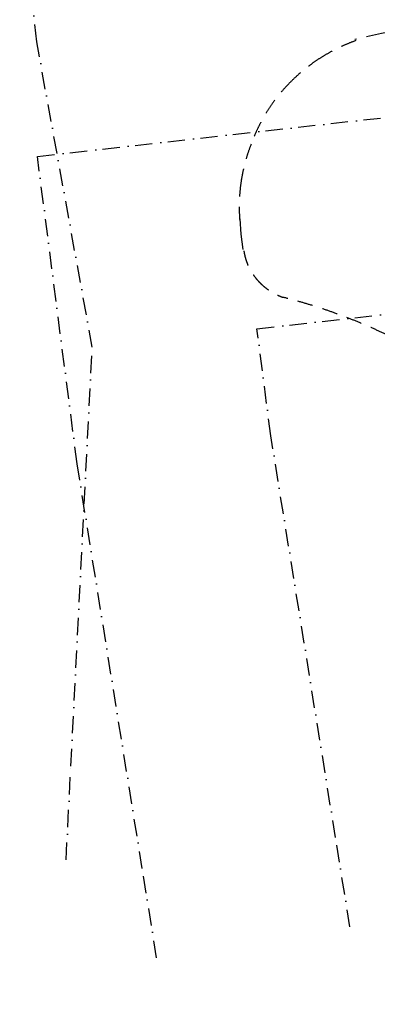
# Model space of a CAD drawing. Header units: millimetres. Extents: x -5000 to 341424, y -9235 to 550260.
# Tile 3 of 256: x 263802 to 271109, y 342870 to 363003. Entities that reach past the tile are written whole.
import ezdxf

# ---------------------------------------------------------------- set-up
doc = ezdxf.new("R2010")
doc.units = ezdxf.units.MM
doc.header["$LTSCALE"] = 0.5
doc.header["$MEASUREMENT"] = 0
doc.linetypes.add('Lang stiplet', pattern=[1058.333302, 634.99999, -423.333311])
doc.linetypes.add('Prikk & stiplet', pattern=[1340.555525, 705.555534, -352.777767, 0, -282.222223])
doc.layers.add('102- Byggegrenser(Nye konstruksjoner)', color=7, linetype='Continuous')

msp = doc.modelspace()

# ---------------------------------------------------------------- linework, layer by layer
at = {"layer": '102- Byggegrenser(Nye konstruksjoner)', "linetype": 'Prikk & stiplet'}
for points in [[(264748.7, 345823.4), (264846.8, 347742.4), (265284.8, 356307.1), (264149, 362552.7), (263801.8, 365718.3), (280341.3, 365392.6), (287414.8, 365253.3), (293554.2, 368626.1), (299393, 372022.4), (313110, 379893.9)], [(266600, 343819.4), (266306, 345646.9), (264975.1, 353919), (264162.4, 360206.4), (276761, 361618), (288825.8, 362595.9), (292139.8, 362864.5), (293830.2, 363001.5), (296607.3, 363174), (301766.8, 363226.3), (306396, 362846.8), (314956.5, 361148.7), (323261.1, 359287.7), (329942.2, 357957.4), (338670.9, 356392.1), (341329.3, 351683.5)], [(270549.2, 344454.8), (270255.2, 346282.3), (268934.1, 354493.2), (268650.9, 356684.3), (277145.4, 357636), (289149, 358608.9), (292462.9, 358877.5), (294115.8, 359011.5), (296751.7, 359175.2), (301623.4, 359224.6), (305841.6, 358878.9), (314129.9, 357234.7), (322433.1, 355374), (329198.6, 354027), (336112.8, 352787), (337846.1, 349717)]]:
    msp.add_lwpolyline(points, dxfattribs=at)
at = {"layer": '102- Byggegrenser(Nye konstruksjoner)', "linetype": 'Lang stiplet'}
for points in [[(284786.5, 365114.2), (276044.7, 363569), (271303.3, 362743.5), (271197.5, 362722.3), (270647.2, 362595.3)], [(268297.7, 358933.5), (268318.8, 358616), (268361.2, 358277.3)]]:
    msp.add_lwpolyline(points, dxfattribs=at)
for points in [[(270668.3, 362574.2, 0.0535456), (269965.2, 362231.5, 0.0543182), (269361.3, 361754, 0.1118722), (268530.5, 360457.5, 0.0553327), (268326.8, 359700.8, 0.057993), (268297.7, 358912.3)], [(268382.3, 358277.3, 0.1422988), (268649.6, 357690, 0.1324731), (269186.7, 357324.8, -0.0505451), (271264.9, 356576.7, -0.0496243), (273096.9, 355463.2, -0.0965623), (275893.9, 352353.3, -0.0965623), (277321.6, 348421.9, -0.0496243), (277442, 346281.5, -0.0505451), (277124.2, 344095.7, -0.0276887), (276743.2, 342889.2, -0.028328), (276235.2, 341746.2)]]:
    msp.add_lwpolyline(points, format="xyb", dxfattribs=at)

doc.saveas('drawing.dxf')
